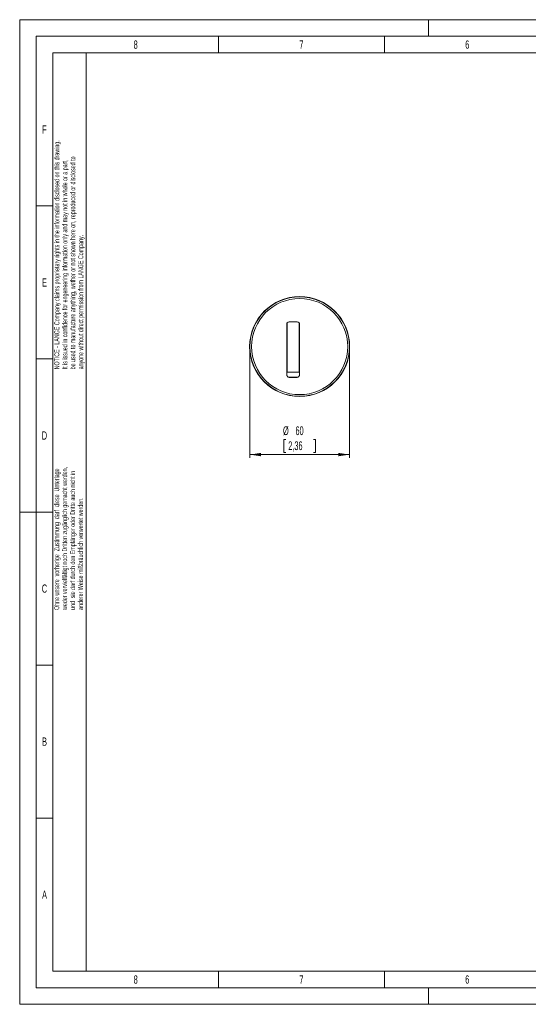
# Model space of a CAD drawing. Header units: millimetres. Extents: x 0 to 420, y 0 to 297.
# Tile 1 of 3: x 0 to 153, y 0 to 297. Entities that reach past the tile are written whole.
import ezdxf

# ---------------------------------------------------------------- set-up
doc = ezdxf.new("R2010")
doc.units = ezdxf.units.MM
doc.styles.add('SLDTEXTSTYLE0', font='TXT', dxfattribs={"width": 0.638186})
doc.styles.add('SLDTEXTSTYLE1', font='TXT', dxfattribs={"width": 0.605})
doc.dimstyles.new('SLDDIMSTYLE1', dxfattribs={"dimtxt": 2.568319, "dimasz": 3.3, "dimexe": 0, "dimexo": 0.0625, "dimgap": 0.64208, "dimtad": 1, "dimdec": 1, "dimlfac": 2, "dimrnd": 1e-09, "dimzin": 12, "dimdsep": 46, "dimtxsty": 'SLDTEXTSTYLE1', "dimsah": 1, "dimcen": 0.09, "dimadec": 0, "dimazin": 3, "dimtfac": 1, "dimtdec": 1, "dimtofl": 0, "dimtmove": 0, "dimatfit": 3, "dimfxl": 0, "dimfrac": 2, "dimtolj": 1, "dimtzin": 12, "dimarcsym": 0})

# ---------------------------------------------------------------- blocks, each defined once
blk = doc.blocks.new('SW_NOTE_0')
at = {"color": 0, "linetype": 'Continuous', "lineweight": 0, "char_height": 1.5, "attachment_point": 1, "rotation": 90, "style": 'SLDTEXTSTYLE0'}
for s, insert in [('NOTICE - LANGE Company claims proprietary rights in the information disclosed on this drawing.', (-1.93, 0)), ('be used to manufacture anything, wether or not shown here on, reproduced or disclosed to', (2.87, 0)), ('It is issued in confidence for engeneering information only and may not in whole or a part,', (0.47, 0)), ('anyone without direct permission from LANGE Company.', (5.27, 0))]:
    blk.add_mtext(s, dxfattribs=dict(at, insert=insert))
blk = doc.blocks.new('SW_NOTE_6')
at = {"color": 0, "linetype": 'Continuous', "lineweight": 0, "char_height": 1.5, "attachment_point": 1, "rotation": 90, "style": 'SLDTEXTSTYLE0'}
for s, insert in [('weder vervielfältigt noch Dritten zugänglich gemacht werden,', (0.47, 0)), ('Ohne unsere  vorherige  Zustimmung  darf  diese  Unterlage', (-1.93, 0)), ('und  sie darf durch den Empfänger oder Dritte auch nicht in', (2.87, 0)), ('anderer Weise mißbräuchlich verwertet werden.', (5.27, 0))]:
    blk.add_mtext(s, dxfattribs=dict(at, insert=insert))
blk = doc.blocks.new('_D_3')
at = {"color": 7, "linetype": 'Continuous', "lineweight": 0}
for p, q in [((69.43, 198.4), (69.43, 164.82)), ((99.43, 198.4), (99.43, 164.82)), ((80.27, 170.35), (79.68, 170.35)), ((79.68, 170.35), (79.68, 166.41)), ((88.59, 170.35), (89.18, 170.35)), ((89.18, 170.35), (89.18, 166.41)), ((79.68, 166.41), (80.27, 166.41)), ((89.18, 166.41), (88.59, 166.41)), ((69.43, 165.82), (99.43, 165.82))]:
    blk.add_line(p, q, dxfattribs=at)
for points in [[(69.43, 165.82), (72.73, 165.32), (72.73, 166.32)], [(99.43, 165.82), (96.13, 166.32), (96.13, 165.32)]]:
    blk.add_solid(points, dxfattribs=at)
at = {"color": 7, "linetype": 'Continuous', "lineweight": 0, "char_height": 2.646, "attachment_point": 1, "style": 'SLDTEXTSTYLE1'}
for s, insert in [('%%c', (79.42, 174.35, 55.32)), ('60', (83.17, 174.35, 55.32)), ('2,36', (81, 169.82, 55.32))]:
    blk.add_mtext(s, dxfattribs=dict(at, insert=insert))

msp = doc.modelspace()

# ---------------------------------------------------------------- linework, layer by layer
at = {"color": 133, "linetype": 'Continuous', "lineweight": 0}
for p, q in [((0, 297), (0, 0)), ((420, 297), (0, 297)), ((123.3, 297), (123.3, 292)), ((415, 292), (5, 292)), ((5, 292), (5, 5)), ((60, 292), (60, 287)), ((110, 292), (110, 287)), ((10, 287), (10, 240.833)), ((60, 287), (10, 287)), ((20, 287), (20, 10)), ((110, 287), (60, 287)), ((160, 287), (110, 287)), ((10, 240.833), (5, 240.833)), ((10, 240.833), (10, 194.667)), ((10, 194.667), (5, 194.667)), ((10, 194.667), (10, 148.5)), ((5, 148.5), (0, 148.5)), ((10, 148.5), (5, 148.5)), ((10, 148.5), (10, 102.333)), ((10, 102.333), (5, 102.333)), ((10, 102.333), (10, 56.167)), ((10, 56.167), (5, 56.167)), ((10, 56.167), (10, 10)), ((10, 10), (232.12, 10)), ((60, 10), (60, 5)), ((110, 10), (110, 5)), ((5, 5), (415, 5)), ((123.3, 5), (123.3, 0)), ((0, 0), (420, 0))]:
    msp.add_line(p, q, dxfattribs=at)
at = {"color": 7, "linetype": 'Continuous', "lineweight": 15}
for p, q in [((83.056, 213.333), (83.056, 213.333)), ((83.243, 213.354), (83.235, 213.348)), ((84.026, 213.391), (84.016, 213.395)), ((80.53, 190.051), (80.53, 205.133)), ((81.28, 205.883), (83.68, 205.883)), ((84.43, 205.133), (84.43, 190.051)), ((71.554, 190.702), (71.545, 190.696)), ((71.647, 190.549), (71.647, 190.538)), ((97.618, 191.249), (97.627, 191.255)), ((97.977, 191.945), (97.977, 191.955)), ((98.053, 192.117), (98.053, 192.117)), ((72.069, 189.889), (72.079, 189.885)), ((72.172, 189.732), (72.181, 189.738)), ((80.53, 190.033), (80.53, 190.051)), ((81.53, 189.033), (83.43, 189.033)), ((84.43, 190.051), (84.43, 190.033))]:
    msp.add_line(p, q, dxfattribs=at)
at = {"color": 8, "linetype": 'Continuous', "lineweight": 0}
for p, q in [((80.68, 205.583), (80.68, 190.705)), ((84.28, 190.705), (84.28, 205.583)), ((80.68, 190.705), (84.28, 190.705)), ((83.999, 189.21), (80.961, 189.21))]:
    msp.add_line(p, q, dxfattribs=at)
at = {"color": 7, "linetype": 'Continuous', "lineweight": 15, "flags": 128}
for points in [[(83.243, 213.354), (83.273, 213.356), (83.357, 213.36), (83.482, 213.367), (83.63, 213.375), (83.778, 213.383), (83.903, 213.389), (83.987, 213.394), (84.016, 213.395)], [(72.045, 189.927), (71.993, 190.007), (71.92, 190.119), (71.838, 190.245), (71.759, 190.366), (71.695, 190.464), (71.656, 190.524), (71.647, 190.538)], [(97.955, 191.9), (97.91, 191.812), (97.849, 191.692), (97.781, 191.558), (97.716, 191.43), (97.664, 191.328), (97.633, 191.267), (97.627, 191.255)], [(97.977, 191.945), (97.976, 191.942), (97.955, 191.9)], [(72.069, 189.889), (72.068, 189.891), (72.045, 189.927)]]:
    msp.add_lwpolyline(points, dxfattribs=at)
at = {"color": 7, "linetype": 'Continuous', "lineweight": 15}
for radius in [15.075, 15, 14.5]:
    msp.add_circle((84.43, 198.396), radius, dxfattribs=at)
for centre, radius, start, end in [((81.28, 205.133), 0.75, 90, 143.1301), ((83.68, 205.133), 0.75, 36.8699, 90), ((81.53, 190.033), 1, 235.31911, 270), ((83.43, 190.033), 1, 270, 304.68089)]:
    msp.add_arc(centre, radius, start, end, dxfattribs=at)
msp.add_ellipse((82.48, 189.133), major_axis=(0.858, 0), ratio=0.0874887, dxfattribs=at)
for points, knots in [([(80.68, 205.583), (80.654, 205.543), (80.586, 205.44), (80.54, 205.287), (80.53, 205.175), (80.53, 205.134), (80.53, 205.133)], [0, 0, 0, 0, 0.2771556, 0.7300544, 0.9923673, 1, 1, 1, 1]), ([(84.43, 205.133), (84.43, 205.134), (84.43, 205.175), (84.42, 205.287), (84.374, 205.44), (84.306, 205.543), (84.28, 205.583)], [0, 0, 0, 0, 0.0076327, 0.2699456, 0.7228444, 1, 1, 1, 1]), ([(80.53, 190.051), (80.539, 190.139), (80.562, 190.351), (80.639, 190.574), (80.68, 190.703), (80.68, 190.705)], [0, 0, 0, 0, 0.4141461, 0.9921007, 1, 1, 1, 1]), ([(84.28, 190.705), (84.281, 190.703), (84.321, 190.574), (84.398, 190.351), (84.421, 190.139), (84.43, 190.051)], [0, 0, 0, 0, 0.00789926, 0.58585387, 1, 1, 1, 1]), ([(80.961, 189.21), (80.927, 189.234), (80.847, 189.29), (80.646, 189.523), (80.542, 189.805), (80.533, 189.977), (80.53, 190.033)], [0, 0, 0, 0, 0.26726259, 0.63008109, 0.88013434, 1, 1, 1, 1]), ([(84.43, 190.033), (84.418, 189.922), (84.391, 189.669), (84.219, 189.395), (84.055, 189.249), (84.011, 189.219), (83.999, 189.21)], [0, 0, 0, 0, 0.2431897, 0.5531554, 0.8722845, 1, 1, 1, 1])]:
    msp.add_open_spline(points, degree=3, knots=knots, dxfattribs=at)

# ---------------------------------------------------------------- block references
at = {"color": 254, "linetype": 'Continuous', "lineweight": 0}
for name, p in [('SW_NOTE_0', (12.39, 191.525)), ('SW_NOTE_6', (12.339, 118.946))]:
    msp.add_blockref(name, p, dxfattribs=at)

# ---------------------------------------------------------------- texts
at = {"color": 254, "linetype": 'Continuous', "lineweight": 0, "char_height": 2.5, "attachment_point": 2, "style": 'SLDTEXTSTYLE0'}
for s, insert in [('8', (34.982, 290.735)), ('7', (84.982, 290.735)), ('6', (134.982, 290.735)), ('F', (7.465, 265.151)), ('E', (7.488, 218.985)), ('D', (7.47, 172.818)), ('C', (7.47, 126.651)), ('B', (7.488, 80.485)), ('A', (7.488, 34.318)), ('8', (34.982, 8.735)), ('7', (84.982, 8.735)), ('6', (134.982, 8.735))]:
    msp.add_mtext(s, dxfattribs=dict(at, insert=insert))

# ---------------------------------------------------------------- dimensions: what is measured, and where the dimension line sits
at = {"color": 7, "linetype": 'Continuous', "lineweight": 0}
dim = msp.add_linear_dim(base=(99.43, 165.819), p1=(69.43, 198.396), p2=(99.43, 198.396), text='%%c<>', dimstyle='SLDDIMSTYLE1', dxfattribs=at)
dim.commit()
dim.dimension.update_dxf_attribs({"geometry": '_D_3', "text_midpoint": (84.43, 165.819), "dimtype": 160})

doc.saveas('drawing.dxf')
